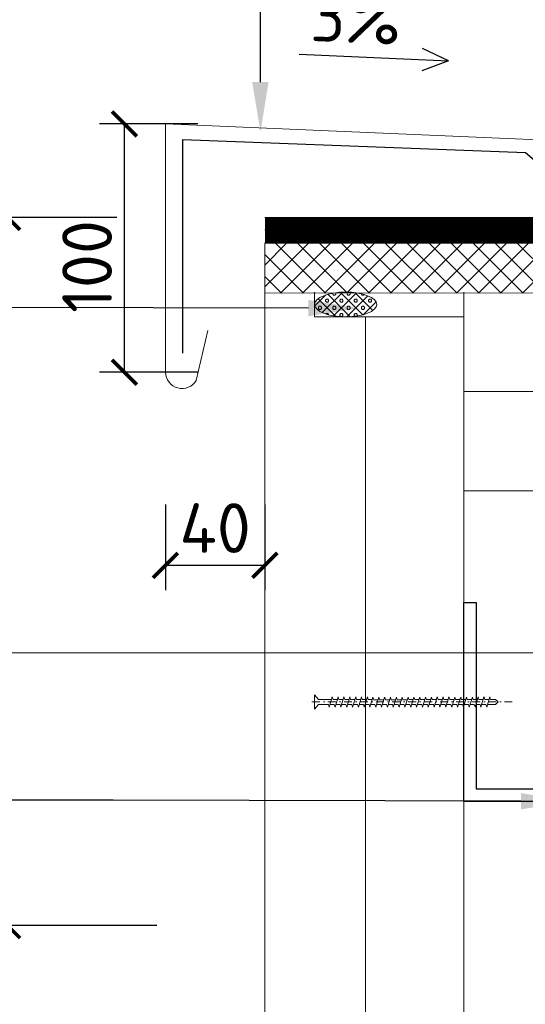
# Model space of a CAD drawing. Header units: millimetres. Extents: x -385852 to 238709, y -99680 to 201840.
# Tile 144 of 176: x 22818 to 23022, y -49476 to -49080. Entities that reach past the tile are written whole.
import ezdxf
from ezdxf import colors
from ezdxf.entities.mleader import LeaderData, LeaderLine
from ezdxf.enums import TextEntityAlignment as Align
from ezdxf.math import Vec2, Vec3

# ---------------------------------------------------------------- set-up
doc = ezdxf.new("R2010")
doc.units = ezdxf.units.MM
doc.linetypes.add('CARKOVANA', pattern=[5, 3, -2])
doc.linetypes.add('DASHDOT', pattern=[25.4, 12.7, -6.35, 0, -6.35])
doc.layers.get('0').update_dxf_attribs({"color": 4})
doc.layers.get('Defpoints').update_dxf_attribs({"color": 8})
for name, color, linetype in [('_____detaily', 1, 'Continuous'), ('_____detaily @ 10', 1, 'Continuous'), ('_____detaily @ 200', 1, 'Continuous')]:
    doc.layers.add(name, color=color, linetype=linetype)
doc.layers.add('A99_N_sraf @ 200', color=252, linetype='Continuous', lineweight=9)
doc.layers.add('A99_N_znaceni 200', color=5, linetype='Continuous', lineweight=5)
doc.styles.add('A99_kota', font='isocpeur.ttf', dxfattribs={"height": 2})
doc.styles.add('A99_popis', font='isocpeur.ttf')
doc.styles.get("Standard").update_dxf_attribs({"font": 'isocpeur.ttf', "height": 20})
doc.linetypes.add('IZOLACE', pattern='A,0.00254,-2.54,[134,ltypeshp.shx,S=2.54,R=0,X=-2.54,Y=0],-5.08,[134,ltypeshp.shx,S=2.54,R=180,X=2.54,Y=0],-2.54', length=10.16254)
doc.dimstyles.new('detaily_10', dxfattribs={"dimtxt": 20, "dimasz": 10, "dimexe": 10, "dimexo": 10, "dimgap": 5, "dimtad": 1, "dimdec": 0, "dimtxsty": 'Standard', "dimblk": 'ARCHTICK', "dimcen": 3, "dimazin": 0, "dimtfac": 1, "dimtdec": 0, "dimtmove": 0, "dimatfit": 0, "dimfxl": 0, "dimarcsym": 0})

# ---------------------------------------------------------------- blocks, each defined once
blk = doc.blocks.new('_ArchTick')
at = {"color": 0, "linetype": 'ByBlock', "const_width": 0.15}
blk.add_lwpolyline([(-0.5, -0.5), (0.5, 0.5)], dxfattribs=at)
blk = doc.blocks.new('*D196')
at = {"layer": '_____detaily', "color": 0, "linetype": 'Continuous', "lineweight": -2, "transparency": 16777216}
for p, q in [((22877, -49275), (22877, -49309.5)), ((22917, -49275), (22917, -49309.5)), ((22917, -49299.5), (22877, -49299.5))]:
    blk.add_line(p, q, dxfattribs=at)
at = {"layer": 'Defpoints', "color": 0, "linetype": 'Continuous', "lineweight": 5, "transparency": 16777216}
for p in [(22877, -49265), (22917, -49265), (22877, -49299.5)]:
    blk.add_point(p, dxfattribs=at)
at = {"layer": '_____detaily', "color": 0, "linetype": 'Continuous', "lineweight": -2, "transparency": 16777216, "xscale": 10, "yscale": 10, "zscale": 10, "rotation": 180}
blk.add_blockref('_ArchTick', (22877, -49299.5), dxfattribs=at)
at = {"layer": '_____detaily', "color": 0, "linetype": 'Continuous', "lineweight": -2, "transparency": 16777216, "xscale": 10, "yscale": 10, "zscale": 10}
blk.add_blockref('_ArchTick', (22917, -49299.5), dxfattribs=at)
at = {"layer": '_____detaily', "color": 0, "linetype": 'Continuous', "lineweight": 5, "transparency": 16777216, "insert": (22897, -49284.5), "char_height": 20, "attachment_point": 5}
blk.add_mtext('40', dxfattribs=at)
blk = doc.blocks.new('*D198')
at = {"layer": '_____detaily', "color": 0, "linetype": 'Continuous', "lineweight": -2, "transparency": 16777216}
for p, q in [((22890, -49121.8), (22850.5, -49121.8)), ((22860.5, -49221.8), (22860.5, -49121.8)), ((22890, -49221.8), (22850.5, -49221.8))]:
    blk.add_line(p, q, dxfattribs=at)
at = {"layer": 'Defpoints', "color": 0, "linetype": 'Continuous', "lineweight": 5, "transparency": 16777216}
for p in [(22860.5, -49121.8), (22900, -49121.8), (22900, -49221.8)]:
    blk.add_point(p, dxfattribs=at)
at = {"layer": '_____detaily', "color": 0, "linetype": 'Continuous', "lineweight": -2, "transparency": 16777216, "xscale": 10, "yscale": 10, "zscale": 10}
for p, rotation in [((22860.5, -49121.8), 90), ((22860.5, -49221.8), 270)]:
    blk.add_blockref('_ArchTick', p, dxfattribs=dict(at, rotation=rotation))
at = {"layer": '_____detaily', "color": 0, "linetype": 'Continuous', "lineweight": 5, "transparency": 16777216, "insert": (22845.5, -49179.21), "char_height": 20, "attachment_point": 5, "rotation": 90}
blk.add_mtext('100', dxfattribs=at)
blk = doc.blocks.new('Befestiger_gross')
at = {"layer": '_____detaily', "linetype": 'Continuous', "lineweight": -2}
for p, q in [((0.53, 0.5), (0, 0)), ((0.53, 0.5), (0, 0)), ((0.53, -0.51), (0, 0)), ((0.53, -0.51), (0, 0)), ((2.14, 0.5), (0.53, 0.5)), ((2.14, 0.5), (0.53, 0.5)), ((0.57, 0.5), (0.56, 0.5)), ((0.56, 0.5), (0.56, 0.5)), ((0.57, 0.5), (0.56, 0.5)), ((0.56, 0.5), (0.56, 0.5)), ((1.67, -1.02), (2.31, 1.02)), ((2.31, 1.01), (2.14, 0.5)), ((2.31, 1.01), (2.46, 0.5)), ((2.31, 1.01), (2.46, 0.5)), ((3.33, 0.5), (2.46, 0.5)), ((3.33, 0.5), (2.46, 0.5)), ((2.86, -1.02), (3.49, 1.02)), ((3.49, 1.01), (3.33, 0.5)), ((3.49, 1.01), (3.65, 0.5)), ((3.49, 1.01), (3.65, 0.5)), ((4.52, 0.5), (3.65, 0.5)), ((4.52, 0.5), (3.65, 0.5)), ((4.04, -1.02), (4.68, 1.02)), ((4.52, 0.5), (4.68, 1.01)), ((4.68, 1.01), (4.83, 0.51)), ((4.68, 1.01), (4.83, 0.51)), ((5.69, 0.51), (4.83, 0.51)), ((5.69, 0.51), (4.83, 0.51)), ((5.22, -0.99), (5.86, 1.05)), ((5.69, 0.51), (5.86, 1.04)), ((5.86, 1.04), (6.02, 0.52)), ((5.86, 1.04), (6.02, 0.52)), ((6.88, 0.52), (6.02, 0.52)), ((6.02, 0.52), (6.02, 0.52)), ((6.88, 0.52), (6.02, 0.52)), ((6.02, 0.52), (6.02, 0.52)), ((6.41, -0.99), (7.05, 1.05)), ((6.88, 0.52), (7.05, 1.04)), ((7.05, 1.04), (7.2, 0.52)), ((7.05, 1.04), (7.2, 0.52)), ((8.07, 0.52), (7.2, 0.52)), ((8.07, 0.52), (7.2, 0.52)), ((7.59, -0.99), (8.23, 1.05)), ((8.07, 0.52), (8.23, 1.04)), ((8.23, 1.04), (8.39, 0.52)), ((8.23, 1.04), (8.39, 0.52)), ((9.26, 0.52), (8.39, 0.52)), ((9.26, 0.52), (8.39, 0.52)), ((8.78, -0.99), (9.42, 1.05)), ((9.26, 0.52), (9.42, 1.04)), ((9.42, 1.04), (9.58, 0.52)), ((9.42, 1.04), (9.58, 0.52)), ((10.46, 0.52), (9.58, 0.52)), ((10.46, 0.52), (9.58, 0.52)), ((9.98, -1.02), (10.62, 1.02)), ((10.62, 1.01), (10.46, 0.52)), ((10.62, 1.01), (10.77, 0.5)), ((10.62, 1.01), (10.77, 0.5)), ((11.64, 0.5), (10.77, 0.5)), ((11.64, 0.5), (10.77, 0.5)), ((11.16, -1.02), (11.8, 1.02)), ((11.8, 1.01), (11.64, 0.5)), ((11.8, 1.01), (11.96, 0.5)), ((11.8, 1.01), (11.96, 0.5)), ((12.83, 0.5), (11.96, 0.5)), ((12.83, 0.5), (11.96, 0.5)), ((12.35, -1.02), (12.99, 1.02)), ((12.99, 1.01), (12.83, 0.5)), ((12.99, 1.01), (13.14, 0.51)), ((12.99, 1.01), (13.14, 0.51)), ((14, 0.51), (13.14, 0.51)), ((14, 0.51), (13.14, 0.51)), ((13.53, -0.99), (14.17, 1.05)), ((14.17, 1.04), (14, 0.51)), ((14.17, 1.04), (14.32, 0.52)), ((14.17, 1.04), (14.32, 0.52)), ((15.19, 0.52), (14.32, 0.52)), ((14.32, 0.52), (14.32, 0.52)), ((15.19, 0.52), (14.32, 0.52)), ((14.32, 0.52), (14.32, 0.52)), ((14.72, -0.99), (15.36, 1.05)), ((15.36, 1.04), (15.19, 0.52)), ((15.36, 1.04), (15.51, 0.52)), ((15.36, 1.04), (15.51, 0.52)), ((16.38, 0.52), (15.51, 0.52)), ((16.38, 0.52), (15.51, 0.52)), ((15.9, -0.99), (16.54, 1.05)), ((16.54, 1.04), (16.38, 0.52)), ((16.54, 1.04), (16.7, 0.52)), ((16.54, 1.04), (16.7, 0.52)), ((17.57, 0.52), (16.7, 0.52)), ((17.57, 0.52), (16.7, 0.52)), ((17.09, -0.99), (17.73, 1.05)), ((17.73, 1.04), (17.57, 0.52)), ((17.73, 1.04), (17.89, 0.52)), ((17.73, 1.04), (17.89, 0.52)), ((18.75, 0.52), (17.89, 0.52)), ((18.75, 0.52), (17.89, 0.52)), ((18.28, -0.99), (18.92, 1.05)), ((18.92, 1.04), (18.75, 0.52)), ((18.92, 1.04), (19.07, 0.54)), ((18.92, 1.04), (19.07, 0.54)), ((19.95, 0.54), (19.07, 0.54)), ((19.95, 0.54), (19.07, 0.54)), ((19.47, -0.98), (20.11, 1.06)), ((20.11, 1.05), (19.95, 0.54)), ((20.11, 1.05), (20.27, 0.54)), ((20.11, 1.05), (20.27, 0.54)), ((21.14, 0.54), (20.27, 0.54)), ((20.27, 0.54), (20.27, 0.54)), ((21.14, 0.54), (20.27, 0.54)), ((20.27, 0.54), (20.27, 0.54)), ((20.66, -0.98), (21.3, 1.06)), ((21.3, 1.05), (21.14, 0.54)), ((21.3, 1.05), (21.46, 0.54)), ((21.3, 1.05), (21.46, 0.54)), ((22.32, 0.54), (21.46, 0.54)), ((22.32, 0.54), (21.46, 0.54)), ((21.85, -0.98), (22.49, 1.06)), ((22.49, 1.05), (22.32, 0.54)), ((22.49, 1.05), (22.64, 0.54)), ((22.49, 1.05), (22.64, 0.54)), ((23.51, 0.54), (22.64, 0.54)), ((23.51, 0.54), (22.64, 0.54)), ((23.04, -0.98), (23.67, 1.06)), ((23.67, 1.05), (23.51, 0.54)), ((23.67, 1.05), (23.83, 0.54)), ((23.67, 1.05), (23.83, 0.54)), ((24.7, 0.54), (23.83, 0.54)), ((24.7, 0.54), (23.83, 0.54)), ((24.22, -0.98), (24.86, 1.06)), ((24.86, 1.05), (24.7, 0.54)), ((24.86, 1.05), (25.02, 0.54)), ((24.86, 1.05), (25.02, 0.54)), ((25.88, 0.54), (25.02, 0.54)), ((25.88, 0.54), (25.02, 0.54)), ((25.41, -0.99), (26.05, 1.06)), ((26.05, 1.05), (25.88, 0.54)), ((26.05, 1.05), (26.2, 0.54)), ((26.05, 1.05), (26.2, 0.54)), ((27.04, 0.54), (26.2, 0.54)), ((27.04, 0.54), (26.2, 0.54)), ((26.55, -1.02), (27.19, 1.03)), ((27.19, 1.02), (27.04, 0.54)), ((27.19, 1.02), (27.34, 0.5)), ((27.19, 1.02), (27.34, 0.5)), ((28.21, 0.5), (27.34, 0.5)), ((28.21, 0.5), (27.34, 0.5)), ((27.74, -1.02), (28.38, 1.03)), ((28.38, 1.02), (28.21, 0.5)), ((28.38, 1.02), (28.53, 0.5)), ((28.38, 1.02), (28.53, 0.5)), ((29.4, 0.5), (28.53, 0.5)), ((28.53, 0.5), (28.53, 0.5)), ((29.4, 0.5), (28.53, 0.5)), ((28.53, 0.5), (28.53, 0.5)), ((28.92, -1.02), (29.56, 1.03)), ((29.56, 1.02), (29.4, 0.5)), ((29.56, 1.02), (29.72, 0.5)), ((29.56, 1.02), (29.72, 0.5)), ((30.59, 0.5), (29.72, 0.5)), ((30.59, 0.5), (29.72, 0.5)), ((30.11, -1.02), (30.75, 1.03)), ((30.75, 1.02), (30.59, 0.5)), ((30.75, 1.02), (30.91, 0.5)), ((30.75, 1.02), (30.91, 0.5)), ((31.77, 0.5), (30.91, 0.5)), ((31.77, 0.5), (30.91, 0.5)), ((31.3, -1.02), (31.94, 1.03)), ((31.94, 1.02), (31.77, 0.5)), ((31.94, 1.02), (32.09, 0.5)), ((31.94, 1.02), (32.09, 0.5)), ((32.96, 0.5), (32.09, 0.5)), ((32.96, 0.5), (32.09, 0.5)), ((32.49, -1.02), (33.12, 1.03)), ((33.12, 1.02), (32.96, 0.5)), ((33.12, 1.02), (33.28, 0.5)), ((33.12, 1.02), (33.28, 0.5)), ((34.15, 0.5), (33.28, 0.5)), ((34.15, 0.5), (33.28, 0.5)), ((33.67, -1.02), (34.31, 1.03)), ((34.31, 1.02), (34.15, 0.5)), ((34.31, 1.02), (34.47, 0.5)), ((34.31, 1.02), (34.47, 0.5)), ((36.49, 0.5), (34.47, 0.5)), ((36.49, 0.5), (34.47, 0.5)), ((36.49, 0.5), (37.27, 1.44)), ((36.49, 0.5), (37.27, 1.44)), ((37.27, -1.44), (37.27, 1.44)), ((37.27, -1.44), (37.27, 1.44)), ((1.51, -0.51), (0.53, -0.51)), ((1.51, -0.51), (0.53, -0.51)), ((1.51, -0.51), (1.67, -1.02)), ((1.51, -0.51), (1.67, -1.02)), ((1.67, -1.02), (1.83, -0.51)), ((2.7, -0.51), (1.83, -0.51)), ((2.7, -0.51), (1.83, -0.51)), ((2.7, -0.51), (2.85, -1.02)), ((2.7, -0.51), (2.85, -1.02)), ((2.85, -1.02), (3.01, -0.51)), ((3.89, -0.51), (3.01, -0.51)), ((3.89, -0.51), (3.01, -0.51)), ((3.89, -0.51), (4.04, -1.02)), ((3.89, -0.51), (4.04, -1.02)), ((4.21, -0.49), (4.04, -1.02)), ((5.06, -0.49), (4.21, -0.49)), ((5.06, -0.49), (4.21, -0.49)), ((5.06, -0.49), (5.22, -0.99)), ((5.06, -0.49), (5.22, -0.99)), ((5.38, -0.49), (5.22, -0.99)), ((6.25, -0.49), (5.38, -0.49)), ((6.25, -0.49), (5.38, -0.49)), ((6.25, -0.49), (6.4, -0.99)), ((6.25, -0.49), (6.4, -0.99)), ((6.57, -0.49), (6.4, -0.99)), ((7.44, -0.49), (6.57, -0.49)), ((7.44, -0.49), (6.57, -0.49)), ((7.44, -0.49), (7.59, -0.99)), ((7.44, -0.49), (7.59, -0.99)), ((7.75, -0.49), (7.59, -0.99)), ((8.63, -0.49), (7.75, -0.49)), ((8.63, -0.49), (7.75, -0.49)), ((8.63, -0.49), (8.78, -0.99)), ((8.63, -0.49), (8.78, -0.99)), ((8.94, -0.49), (8.78, -0.99)), ((9.81, -0.49), (8.94, -0.49)), ((9.81, -0.49), (8.94, -0.49)), ((9.81, -0.49), (9.97, -1.02)), ((9.81, -0.49), (9.97, -1.02)), ((10.14, -0.51), (9.97, -1.02)), ((11.01, -0.51), (10.14, -0.51)), ((11.01, -0.51), (10.14, -0.51)), ((11.01, -0.51), (11.16, -1.02)), ((11.01, -0.51), (11.16, -1.02)), ((11.32, -0.51), (11.16, -1.02)), ((12.19, -0.51), (11.32, -0.51)), ((12.19, -0.51), (11.32, -0.51)), ((12.19, -0.51), (12.35, -1.02)), ((12.19, -0.51), (12.35, -1.02)), ((12.54, -0.49), (12.35, -1.02)), ((13.37, -0.49), (12.54, -0.49)), ((13.37, -0.49), (12.54, -0.49)), ((13.37, -0.49), (13.53, -0.99)), ((13.37, -0.49), (13.53, -0.99)), ((13.69, -0.49), (13.53, -0.99)), ((14.56, -0.49), (13.69, -0.49)), ((14.56, -0.49), (13.69, -0.49)), ((14.56, -0.49), (14.71, -0.99)), ((14.56, -0.49), (14.71, -0.99)), ((14.88, -0.49), (14.71, -0.99)), ((15.75, -0.49), (14.88, -0.49)), ((15.75, -0.49), (14.88, -0.49)), ((15.75, -0.49), (15.9, -0.99)), ((15.75, -0.49), (15.9, -0.99)), ((16.06, -0.49), (15.9, -0.99)), ((16.93, -0.49), (16.06, -0.49)), ((16.93, -0.49), (16.06, -0.49)), ((16.93, -0.49), (17.09, -0.99)), ((16.93, -0.49), (17.09, -0.99)), ((17.25, -0.49), (17.09, -0.99)), ((18.12, -0.49), (17.25, -0.49)), ((18.12, -0.49), (17.25, -0.49)), ((18.12, -0.49), (18.28, -0.99)), ((18.12, -0.49), (18.28, -0.99)), ((18.44, -0.47), (18.28, -0.99)), ((19.32, -0.47), (18.44, -0.47)), ((19.32, -0.47), (18.44, -0.47)), ((19.32, -0.47), (19.47, -0.98)), ((19.32, -0.47), (19.47, -0.98)), ((19.63, -0.47), (19.47, -0.98)), ((20.5, -0.47), (19.63, -0.47)), ((20.5, -0.47), (19.63, -0.47)), ((20.5, -0.47), (20.66, -0.98)), ((20.5, -0.47), (20.66, -0.98)), ((20.82, -0.47), (20.66, -0.98)), ((21.69, -0.47), (20.82, -0.47)), ((21.69, -0.47), (20.82, -0.47)), ((21.69, -0.47), (21.85, -0.98)), ((21.69, -0.47), (21.85, -0.98)), ((22.01, -0.47), (21.85, -0.98)), ((22.88, -0.47), (22.01, -0.47)), ((22.88, -0.47), (22.01, -0.47)), ((22.88, -0.47), (23.03, -0.98)), ((22.88, -0.47), (23.03, -0.98)), ((23.19, -0.47), (23.03, -0.98)), ((24.07, -0.47), (23.19, -0.47)), ((24.07, -0.47), (23.19, -0.47)), ((24.07, -0.47), (24.22, -0.98)), ((24.07, -0.47), (24.22, -0.98)), ((24.38, -0.47), (24.22, -0.98)), ((25.25, -0.47), (24.38, -0.47)), ((25.25, -0.47), (24.38, -0.47)), ((25.25, -0.47), (25.41, -0.98)), ((25.25, -0.47), (25.41, -0.98)), ((25.56, -0.51), (25.41, -0.98)), ((26.39, -0.51), (25.56, -0.51)), ((26.39, -0.51), (25.56, -0.51)), ((26.39, -0.51), (26.55, -1.01)), ((26.39, -0.51), (26.55, -1.01)), ((26.71, -0.51), (26.55, -1.01)), ((27.58, -0.51), (26.71, -0.51)), ((27.58, -0.51), (26.71, -0.51)), ((27.58, -0.51), (27.73, -1.01)), ((27.58, -0.51), (27.73, -1.01)), ((27.9, -0.51), (27.73, -1.01)), ((28.77, -0.51), (27.9, -0.51)), ((28.77, -0.51), (27.9, -0.51)), ((28.77, -0.51), (28.92, -1.01)), ((28.77, -0.51), (28.92, -1.01)), ((29.08, -0.51), (28.92, -1.01)), ((29.95, -0.51), (29.08, -0.51)), ((29.95, -0.51), (29.08, -0.51)), ((29.95, -0.51), (30.11, -1.02)), ((29.95, -0.51), (30.11, -1.02)), ((30.27, -0.51), (30.11, -1.02)), ((31.14, -0.51), (30.27, -0.51)), ((31.14, -0.51), (30.27, -0.51)), ((31.14, -0.51), (31.3, -1.02)), ((31.14, -0.51), (31.3, -1.02)), ((31.46, -0.51), (31.3, -1.02)), ((32.33, -0.51), (31.46, -0.51)), ((32.33, -0.51), (31.46, -0.51)), ((32.33, -0.51), (32.49, -1.02)), ((32.33, -0.51), (32.49, -1.02)), ((32.64, -0.51), (32.49, -1.02)), ((33.52, -0.51), (32.64, -0.51)), ((33.52, -0.51), (32.64, -0.51)), ((33.52, -0.51), (33.67, -1.02)), ((33.52, -0.51), (33.67, -1.02)), ((33.83, -0.5), (33.67, -1.02)), ((36.51, -0.5), (33.83, -0.5)), ((36.51, -0.5), (33.83, -0.5)), ((36.51, -0.5), (37.27, -1.44)), ((36.51, -0.5), (37.27, -1.44))]:
    blk.add_line(p, q, dxfattribs=at)
blk = doc.blocks.new('*D204')
at = {"layer": '_____detaily', "color": 0, "linetype": 'Continuous', "lineweight": -2, "transparency": 16777216}
for p, q in [((22857.5, -49159.5), (22803.5, -49159.5)), ((22813.5, -49159.5), (22813.5, -49444.5)), ((22873.5, -49444.5), (22803.5, -49444.5))]:
    blk.add_line(p, q, dxfattribs=at)
at = {"layer": 'Defpoints', "color": 0, "linetype": 'Continuous', "lineweight": 5, "transparency": 16777216}
for p in [(22867.5, -49159.5), (22813.5, -49444.5), (23067, -49444.5)]:
    blk.add_point(p, dxfattribs=at)
at = {"layer": '_____detaily', "color": 0, "linetype": 'Continuous', "lineweight": -2, "transparency": 16777216, "xscale": 10, "yscale": 10, "zscale": 10}
for p, rotation in [((22813.5, -49159.5), 90), ((22813.5, -49444.5), 270)]:
    blk.add_blockref('_ArchTick', p, dxfattribs=dict(at, rotation=rotation))
at = {"layer": '_____detaily', "color": 0, "linetype": 'Continuous', "lineweight": 5, "transparency": 16777216, "insert": (22798.5, -49292), "char_height": 20, "attachment_point": 5, "rotation": 90}
blk.add_mtext('285', dxfattribs=at)
blk = doc.blocks.new('*U225')
at = {"color": 0}
blk.add_line((4.436, -0.005), (76.846, -0.005), dxfattribs=at)
at = {"color": 0, "linetype": 'ByBlock', "style": 'A99_popis', "width": 0.953108}
blk.add_attdef('SKLADBA', text='', height=3, rotation=0.0103, dxfattribs=at).set_placement((-2.863, -1.506), (2.855, -1.505), align=Align.FIT)

msp = doc.modelspace()

# ---------------------------------------------------------------- hatches: boundary and pattern name
at = {"layer": '_____detaily', "linetype": 'Continuous', "lineweight": 0}
h = msp.add_hatch(dxfattribs=at)
h.set_pattern_fill('ANSI37', color=256, scale=50, style=0)
h.set_pattern_definition([(45, (0, -147.5), (-4.4194174, 4.4194174), []), (135, (0, -147.5), (-4.4194174, -4.4194174), [])])
h.paths.add_polyline_path([(22917, -49190), (22917, -49170), (23467, -49169.5), (23487, -49189.5)])
at = {"layer": '_____detaily @ 200', "linetype": 'Continuous', "lineweight": 0}
h = msp.add_hatch(dxfattribs=at)
h.set_pattern_fill('PLASTY_LEHCENE', color=256, scale=0.0051)
h.set_pattern_definition([(45, (1.4425, 0), (-2.88499567, 2.88499567), []), (0, (6.0395, 1.3514), (2.88499566, 2.88499566), [0.51, -5.25999133]), (45, (6.5495, 1.3514), (-2.88499567, 2.88499567), [0.51, -3.57]), (90, (6.91, 1.712), (-2.88499566, 2.88499566), [0.51, -5.25999133]), (135, (6.91, 2.222), (-2.88499567, -2.88499567), [0.51, -3.57]), (0, (6.0395, 2.5826), (2.88499566, 2.88499566), [0.51, -5.25999133]), (45, (5.679, 2.222), (-2.88499567, 2.88499567), [0.51, -3.57]), (90, (5.679, 1.712), (-2.88499566, 2.88499566), [0.51, -5.25999133]), (135, (6.0395, 1.3514), (-2.88499567, -2.88499567), [0.51, -3.57]), (135, (5.3765, 0), (-2.88499567, -2.88499567), [])])
edge = h.paths.add_edge_path()
edge.add_ellipse((22949.5, -49194.5), major_axis=(-12.5, 0), ratio=0.4, start_angle=90, end_angle=270)
edge.add_ellipse((22949.5, -49194.5), major_axis=(-12.5, 0), ratio=0.4, start_angle=-90, end_angle=0)
edge.add_ellipse((22949.5, -49194.5), major_axis=(-12.5, 0), ratio=0.4, start_angle=0, end_angle=90)
at = {"layer": 'A99_N_sraf @ 200', "linetype": 'Continuous'}
h = msp.add_hatch(dxfattribs=at)
h.set_pattern_fill('PLASTY_LEHCENE', color=256)
h.set_pattern_definition([(45, (282.84, 0), (-565.685, 565.685), []), (0, (1184.2, 265), (565.6854, 565.6854), [100, -1031.371]), (45, (1284.2, 265), (-565.685, 565.685), [100, -700]), (90, (1354.9, 335.7), (-565.6854, 565.6854), [100, -1031.371]), (135, (1354.9, 435.7), (-565.685, -565.685), [100, -700]), (0, (1184.2, 506.4), (565.6854, 565.6854), [100, -1031.371]), (45, (1113.5, 435.7), (-565.685, 565.685), [100, -700]), (90, (1113.5, 335.7), (-565.6854, 565.6854), [100, -1031.371]), (135, (1184.2, 265), (-565.685, -565.685), [100, -700]), (135, (1054.2, 0), (-565.685, -565.685), [])])
edge = h.paths.add_edge_path()
edge.add_ellipse((22949.5, -49194.5), major_axis=(-12.5, 0), ratio=0.4, start_angle=0, end_angle=360)

# ---------------------------------------------------------------- linework, layer by layer
at = {"layer": '_____detaily', "color": 5, "linetype": 'Continuous'}
for points in [[(22990.80423, -49096.41979), (22980.46543, -49091.45792)], [(22930.76691, -49093.76333), (22990.80423, -49096.41979)], [(22990.80423, -49096.41979), (22980.0676, -49100.44913)]]:
    msp.add_lwpolyline(points, dxfattribs=at)
at = {"layer": '_____detaily', "color": 1, "linetype": 'Continuous', "lineweight": 13}
msp.add_lwpolyline([(22894, -49205), (22889.42271, -49225.07478, -0.749590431), (22877, -49221.79812), (22877, -49121.79812), (23527, -49149.67354), (23527, -49213.43789, -0.722323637), (23521.59261, -49215.228), (23512.5, -49203)], format="xyb", dxfattribs=at)
at = {"layer": '_____detaily', "color": 1, "linetype": 'Continuous', "lineweight": 30}
msp.add_lwpolyline([(22884, -49214.09624), (22884, -49128.06947), (23021.78702, -49133.32541), (23049, -49156.5), (23361.5, -49156.5), (23379.47116, -49149.15175), (23521, -49155.41393), (23521, -49204.37578)], dxfattribs=at)
at = {"layer": '_____detaily', "color": 1, "linetype": 'CARKOVANA', "ltscale": 10, "const_width": 5}
for points in [[(22917, -49162), (23470.03553, -49162), (23494.5, -49186.46447), (23494.5, -49491.46447), (23585.03553, -49582), (23689, -49582)], [(22917, -49167), (23468.03553, -49167), (23489.5, -49188.46447), (23489.5, -49493.46447), (23588.03553, -49592), (23687, -49592)]]:
    msp.add_lwpolyline(points, dxfattribs=at)
at = {"layer": '_____detaily', "color": 1, "linetype": 'Continuous', "lineweight": 5}
for points in [[(22917, -49159.5), (23471.07107, -49159.5), (23497, -49185.42893), (23497, -49490.42893), (23586.07107, -49579.5), (23689, -49579.5)], [(22917, -49164.5), (23469.07107, -49164.5), (23492, -49187.5), (23492, -49492.42893), (23589.07107, -49589.5), (23687, -49589.5)], [(22917, -49164.5), (23469, -49164.5), (23492, -49187.5), (23492, -49492.5), (23584, -49584.5), (23689, -49584.5)], [(22917, -49169.5), (23467, -49169.5), (23487, -49189.5), (23487, -49494.5), (23587, -49594.5), (23687, -49594.5)], [(22997, -49269.5), (23387, -49269.5)]]:
    msp.add_lwpolyline(points, dxfattribs=at)
msp.add_lwpolyline([(22917, -49190), (22917, -49170), (23467, -49169.5), (23487, -49189.5)], close=True, dxfattribs=at)
at = {"layer": '_____detaily', "color": 1, "linetype": 'Continuous', "lineweight": 15, "flags": 128}
msp.add_lwpolyline([(22917, -49189.5), (22917, -52577.17402)], dxfattribs=at)
at = {"layer": '_____detaily', "color": 1, "linetype": 'Continuous', "lineweight": 9, "flags": 128}
for points in [[(22937, -49189.5), (22937, -49199.5), (22997, -49199.5)], [(22997, -52577.17402), (22997, -49189.5)]]:
    msp.add_lwpolyline(points, dxfattribs=at)
at = {"layer": '_____detaily', "color": 1, "linetype": 'IZOLACE', "lineweight": 0, "ltscale": 3.8, "flags": 128}
msp.add_lwpolyline([(22957.5, -52577.17402), (22957.5, -49199.5)], dxfattribs=at)
at = {"layer": '_____detaily', "color": 1, "linetype": 'IZOLACE', "lineweight": 0, "ltscale": 3.8}
msp.add_lwpolyline([(22997, -49229.5), (23484, -49229.5)], dxfattribs=at)
at = {"layer": '_____detaily', "color": 1, "linetype": 'Continuous'}
msp.add_lwpolyline([(23002, -49389.5), (23002, -49389.5), (23057, -49389.5), (23057, -49394.5), (22997, -49394.5), (22997, -49314.5), (23002, -49314.5)], close=True, dxfattribs=at)
at = {"layer": '_____detaily', "linetype": 'DASHDOT', "lineweight": 0, "ltscale": 0.25}
msp.add_lwpolyline([(23016.5, -49354.5), (22933, -49354.5)], dxfattribs=at)
at = {"layer": '_____detaily', "color": 1, "linetype": 'Continuous', "lineweight": 9}
msp.add_ellipse((22949.5, -49194.5), major_axis=(-12.5, 0), ratio=0.4, start_param=-1.570796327, end_param=4.71238898, dxfattribs=at)

# ---------------------------------------------------------------- block references
at = {"layer": '_____detaily', "color": 2, "linetype": 'Continuous', "lineweight": 0, "xscale": 1.98, "yscale": 1.98, "zscale": 1.98, "rotation": 180}
msp.add_blockref('Befestiger_gross', (23010.78977, -49354.50123), dxfattribs=at)
at = {"layer": 'A99_N_znaceni 200', "lineweight": 5, "xscale": 10, "yscale": 10, "zscale": 10}
msp.add_blockref('*U225', (22654.86743, -49334.71782), dxfattribs=at)

# ---------------------------------------------------------------- texts
at = {"layer": '_____detaily', "color": 5, "linetype": 'Continuous', "insert": (22935.93817, -49068.46719), "char_height": 20, "attachment_point": 1, "rotation": 357.5104471, "style": 'A99_kota'}
msp.add_mtext_dynamic_manual_height_columns('3%', width=89.5, gutter_width=2000, heights=[0], dxfattribs=at)

# ---------------------------------------------------------------- dimensions: what is measured, and where the dimension line sits
at = {"layer": '_____detaily', "color": 5, "linetype": 'Continuous', "lineweight": 5}
for base, p1, p2, picture, middle in [((22860.5, -49121.79812), (22900, -49221.79812), (22900, -49121.79812), '*D198', (22860.5, -49179.21306)), ((22813.5, -49444.5), (22867.5, -49159.5), (23067, -49444.5), '*D204', (22813.5, -49292))]:
    dim = msp.add_linear_dim(base=base, p1=p1, p2=p2, angle=90, dimstyle='detaily_10', dxfattribs=at)
    dim.commit()
    dim.dimension.update_dxf_attribs({"geometry": picture, "text_midpoint": middle, "dimtype": 160})
dim = msp.add_linear_dim(base=(22877, -49299.5), p1=(22917, -49265), p2=(22877, -49265), dimstyle='detaily_10', dxfattribs=at)
dim.commit()
dim.dimension.update_dxf_attribs({"geometry": '*D196', "text_midpoint": (22897, -49299.5), "dimtype": 160})

# ---------------------------------------------------------------- leaders
at = {"layer": '_____detaily @ 10', "lineweight": 5}
ml = msp.add_multileader_mtext('Standard', dxfattribs=at)
ml.set_content('\\A1;{\\C256;LAKOVANÝ POZINK. PLECH \\Ptl. 0,6 mm, RŠ 880mm\\PRAL 9006}', color=1, style='A99_popis')
ml.set_leader_properties(color=256, linetype='ByLayer', lineweight=-1)
ml.build(insert=Vec2(0, 0))
ml.multileader.update_dxf_attribs({"dogleg_length": 5, "arrow_head_size": 20, "scale": 10})
ctx = ml.context
ctx.base_point, ctx.scale, ctx.char_height, ctx.arrow_head_size, ctx.landing_gap_size, ctx.plane_origin = Vec3(22965, -48810), 10, 20, 20, 20, Vec3(21471.5, -50534.60901)
notes = []
notes.append((ctx, [(0, (1, 1, 0), (22915, -48810), (1, 0), 50, [(0, [(22915.2081, -49125)], 0, [])])]))
ctx.mtext.insert, ctx.mtext.width, ctx.mtext.flow_direction = Vec3(22985, -48799.99242), 336.3158442, 5
ml = msp.add_multileader_mtext('Standard', dxfattribs=at)
ml.set_content('\\A1;{\\C256;TMEL}', color=1, style='A99_popis')
ml.set_leader_properties(color=256, linetype='ByLayer', lineweight=-1)
ml.build(insert=Vec2(0, 0))
ml.multileader.update_dxf_attribs({"dogleg_length": 5, "arrow_head_size": 20, "scale": 10})
ctx = ml.context
ctx.base_point, ctx.scale, ctx.char_height, ctx.arrow_head_size, ctx.landing_gap_size, ctx.plane_origin = Vec3(22555, -49195.5), 10, 20, 20, 20, Vec3(21062.44247, -50992.20417)
notes.append((ctx, [(1, (1, 1, 0), (22703, -49195.5), (-1, 0), 50, [(0, [(22954.5, -49196)], 0, [])])]))
ctx.mtext.insert, ctx.mtext.width, ctx.mtext.flow_direction = Vec3(22575, -49185.5), 277.5, 5
ml = msp.add_multileader_mtext('Standard', dxfattribs=at)
ml.set_content('\\A1;{\\C256;KOTVENÍ PANELŮ\\P2 X PROF. L 80x80x5}', color=1, style='A99_popis')
ml.set_leader_properties(color=256, linetype='ByLayer', lineweight=-1)
ml.build(insert=Vec2(0, 0))
ml.multileader.update_dxf_attribs({"dogleg_length": 5, "arrow_head_size": 20, "scale": 10})
ctx = ml.context
ctx.base_point, ctx.scale, ctx.char_height, ctx.arrow_head_size, ctx.landing_gap_size, ctx.plane_origin = Vec3(22509.94247, -49394), 10, 20, 20, 20, Vec3(21062.44247, -51190.70417)
notes.append((ctx, [(1, (1, 1, 0), (22855.94247, -49394), (-1, 0), 50, [(0, [(23040, -49394.5)], 0, [])])]))
ctx.mtext.insert, ctx.mtext.width, ctx.mtext.flow_direction = Vec3(22529.94247, -49383.99242), 277.5, 5
at = {"layer": '_____detaily @ 200', "linetype": 'Continuous'}
ml = msp.add_multileader_mtext('Standard', dxfattribs=at)
ml.set_content('ŠROUB \\Pa 333mm', color=256)
ml.set_leader_properties()
ml.build(insert=Vec2(0, 0))
ml.multileader.update_dxf_attribs({"text_left_attachment_type": 2, "text_right_attachment_type": 2, "dogleg_length": 0.1, "arrow_head_size": 20, "scale": 200})
ctx = ml.context
ctx.base_point, ctx.scale, ctx.char_height, ctx.arrow_head_size, ctx.landing_gap_size, ctx.plane_origin = Vec3(16715, -49123.66667), 200, 20, 20, 5, Vec3(17014.60184, -49343.55315)
ctx.left_attachment, ctx.right_attachment = 2, 2
notes.append((ctx, [(0, (1, 1, 0), (16695, -49123.66667), (1, 0), 20, [(0, [(16581.96371, -49310.99479)], 0, [])])]))
ctx.mtext.insert, ctx.mtext.width, ctx.mtext.defined_height, ctx.mtext.flow_direction = Vec3(16720, -49092.99242), 103.4256705, 3.33333, 5
ml = msp.add_multileader_mtext('Standard', dxfattribs=at)
ml.set_content('ŠROUB \\Pa 333mm', color=256)
ml.set_leader_properties()
ml.build(insert=Vec2(0, 0))
ml.multileader.update_dxf_attribs({"text_left_attachment_type": 2, "text_right_attachment_type": 2, "dogleg_length": 0.1, "arrow_head_size": 20, "scale": 200})
ctx = ml.context
ctx.base_point, ctx.scale, ctx.char_height, ctx.arrow_head_size, ctx.landing_gap_size, ctx.plane_origin = Vec3(16715, -49123.66667), 200, 20, 20, 5, Vec3(17014.60184, -49343.55315)
ctx.left_attachment, ctx.right_attachment = 2, 2
notes.append((ctx, [(0, (1, 1, 0), (16695, -49123.66667), (1, 0), 20, [(0, [(16715.65199, -49299.92592)], 0, [])])]))
ctx.mtext.insert, ctx.mtext.width, ctx.mtext.defined_height, ctx.mtext.flow_direction = Vec3(16720, -49092.99242), 103.4256705, 3.33333, 5
ml = msp.add_multileader_mtext('Standard', dxfattribs=at)
ml.set_content('TEPELNÁ IZOLACE', color=256)
ml.set_leader_properties()
ml.build(insert=Vec2(0, 0))
ml.multileader.update_dxf_attribs({"text_left_attachment_type": 2, "text_right_attachment_type": 2, "dogleg_length": 0.1, "arrow_head_size": 20, "scale": 200})
ctx = ml.context
ctx.base_point, ctx.scale, ctx.char_height, ctx.arrow_head_size, ctx.landing_gap_size, ctx.plane_origin = Vec3(16911, -49209.5), 200, 20, 20, 5, Vec3(17301.84932, -49343.55315)
ctx.left_attachment, ctx.right_attachment = 2, 2
notes.append((ctx, [(0, (1, 1, 0), (16891, -49209.5), (1, 0), 20, [(0, [(16840, -49420.18183)], 0, [])])]))
ctx.mtext.insert, ctx.mtext.width, ctx.mtext.defined_height, ctx.mtext.flow_direction = Vec3(16916, -49178.83333), 113.8660965, 66.66667, 5
at = {"layer": '_____detaily @ 200', "linetype": 'Continuous', "lineweight": 5}
ml = msp.add_multileader_mtext('Standard', dxfattribs=at)
ml.set_content('SPOJ PODTMELIT', color=256)
ml.set_leader_properties()
ml.build(insert=Vec2(0, 0))
ml.multileader.update_dxf_attribs({"text_left_attachment_type": 2, "text_right_attachment_type": 2, "dogleg_length": 0.1, "arrow_head_size": 20, "scale": 200})
ctx = ml.context
ctx.base_point, ctx.scale, ctx.char_height, ctx.arrow_head_size, ctx.landing_gap_size, ctx.plane_origin = Vec3(16529, -49607.16667), 200, 20, 20, 5, Vec3(16745.87321, -49758.78145)
ctx.left_attachment, ctx.right_attachment = 2, 2
notes.append((ctx, [(1, (1, 1, 0), (16687, -49607.16667), (-1, 0), 20, [(0, [(16718.04587, -49336.69073)], 0, [])])]))
ctx.mtext.insert, ctx.mtext.width, ctx.mtext.defined_height, ctx.mtext.flow_direction = Vec3(16534, -49580.5), 193.2686721, 66.66667, 5
for ctx, leaders in notes:
    for number, flags, end, landing, length, lines in leaders:
        leader = LeaderData()
        leader.index, (leader.has_last_leader_line, leader.has_dogleg_vector, leader.attachment_direction) = number, flags
        leader.last_leader_point, leader.dogleg_vector, leader.dogleg_length = Vec3(end), Vec3(landing), length
        for number, points, colour, breaks in lines:
            line = LeaderLine()
            line.index, line.vertices, line.color, line.breaks = number, Vec3.list(points), colors.encode_raw_color(colour), breaks
            leader.lines.append(line)
        ctx.leaders.append(leader)

doc.saveas('drawing.dxf')
